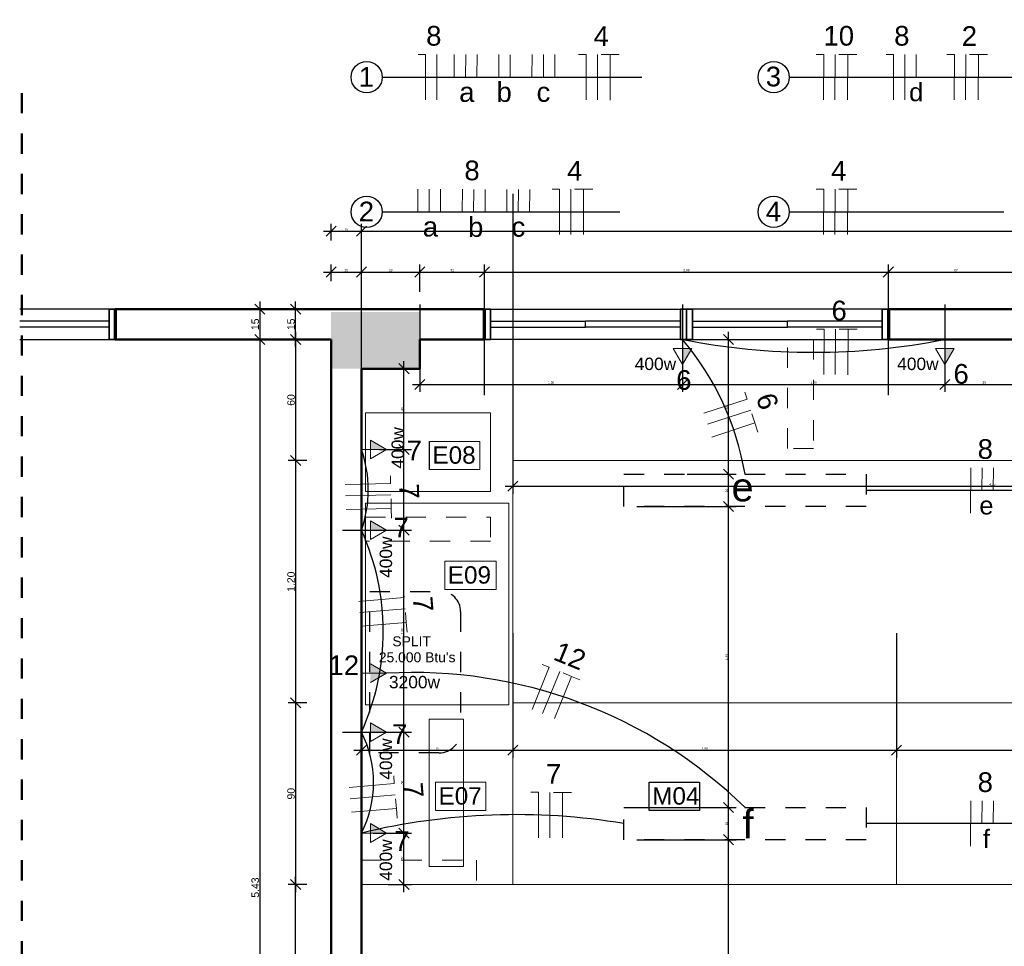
# Model space of a CAD drawing. Header units: metres. Extents: x -69 to 570, y -81 to 66.
# Tile 8 of 33: x -12.18 to -7.31, y -5.54 to -0.95. Entities that reach past the tile are written whole.
import ezdxf

# ---------------------------------------------------------------- set-up
doc = ezdxf.new("R2010")
doc.units = ezdxf.units.M
for name, pattern in [('_Tracejado pequeno', [0.00225, 0.0015, -0.00075]), ('_Traço - 2 pontos', [0.0075, 0.0045, -0.001, 0, -0.001, 0, -0.001]), ('_Traço Ponto', [0.015, 0.01, -0.0025, 0, -0.0025])]:
    doc.linetypes.add(name, pattern=pattern)
for name, color, linetype, lineweight in [('A-ANNO-DIMS', 211, 'Continuous', 9), ('A-ANNO-NOTE', 3, 'Continuous', 9), ('A-DETL', 90, 'Continuous', 25), ('A-GLAZ', 151, 'Continuous', 25), ('A-WALL', 113, 'Continuous', 25), ('A-WALL-PATT', 111, 'Continuous', 25), ('EL-Condutos', 1, 'Continuous', 30), ('EL-Fios', 251, 'Continuous', 20), ('EL-Textos fios', 7, 'Continuous', 20), ('EL-Textos pontos', 5, 'Continuous', 20), ('G-ANNO-TEXT', 231, 'Continuous', 9), ('HACH', 251, 'Continuous', 5)]:
    doc.layers.add(name, color=color, linetype=linetype, lineweight=lineweight)
doc.styles.add('Arial', font='arial.ttf', dxfattribs={"height": 0.049177})
doc.styles.add('Arial_1', font='arial.ttf', dxfattribs={"height": 0.061471})
doc.styles.add('Arial_5', font='arial.ttf', dxfattribs={"height": 0.036882})
doc.styles.add('Arial_6', font='arial.ttf', dxfattribs={"height": 0.086059})
doc.dimstyles.new('Diagonal_-_1_50mm_Arial', dxfattribs={"dimscale": 0.3048, "dimtxt": 0.0375, "dimasz": 0.164042, "dimexe": 0.123031, "dimexo": 0.0625, "dimgap": 0.012303, "dimtad": 1, "dimrnd": 0.001, "dimzin": 0, "dimdsep": 46, "dimtxsty": 'Arial_5', "dimblk1": 'OBLIQUE', "dimblk2": 'OBLIQUE', "dimsah": 1, "dimcen": 0.09, "dimdle": 0.123031, "dimazin": 0, "dimtfac": 1, "dimtdec": 4, "dimtix": 1, "dimtmove": 0, "dimatfit": 3, "dimfxl": 0.246063, "dimfxlon": 1, "dimtvp": 1, "dimtolj": 1, "dimtzin": 0, "dimarcsym": 2})
doc.dimstyles.new('Diagonal_-_1_50mm_Arial_1', dxfattribs={"dimscale": 0.3048, "dimtxt": 0.0375, "dimasz": 0.164042, "dimexe": 0.123031, "dimexo": 0.0625, "dimgap": 0.012303, "dimtad": 1, "dimdec": 1, "dimlfac": 100, "dimrnd": 0.1, "dimdsep": 46, "dimtxsty": 'Arial_5', "dimblk1": 'OBLIQUE', "dimblk2": 'OBLIQUE', "dimsah": 1, "dimcen": 0.09, "dimdle": 0.123031, "dimazin": 0, "dimtfac": 1, "dimtdec": 4, "dimtix": 1, "dimtmove": 0, "dimatfit": 3, "dimfxl": 0.246063, "dimfxlon": 1, "dimtvp": 1, "dimtolj": 1, "dimtzin": 0, "dimarcsym": 2})

# ---------------------------------------------------------------- blocks, each defined once
blk = doc.blocks.new('Simbolos ok - Tomada Média-4435890-PLANTA BAIXA LAYOUT')
at = {"layer": 'A-ANNO-NOTE'}
blk.add_hatch(color=256, dxfattribs=at).paths.add_polyline_path([(0, 0.00178), (-0.00186, 0.00178), (0, 0.005)], flags=0)
for p, q in [((0, 0.005), (-0.00186, 0.00178)), ((0, 0.005), (-0.00186, 0.00178)), ((0, 0.005), (0.00186, 0.00178)), ((0, 0.00178), (0, 0.005)), ((0.00186, 0.00178), (-0.00186, 0.00178)), ((-0.00186, 0.00178), (0, 0.00178)), ((0, 0.00178), (0, 0))]:
    blk.add_line(p, q, dxfattribs=at)
blk = doc.blocks.new('_Oblique')
at = {"color": 0, "linetype": 'ByBlock', "lineweight": -2}
blk.add_line((-0.5, -0.5), (0.5, 0.5), dxfattribs=at)
blk = doc.blocks.new('DIMBLOCK8-PLANTA BAIXA LAYOUT')
at = {"layer": 'A-ANNO-DIMS', "color": 0, "lineweight": -2, "transparency": 16777216}
for p, q in [((-10.8181, -2.4996), (-10.8181, -3.1746)), ((-10.7621, -2.5371), (-10.8556, -2.5371)), ((-10.7621, -3.1371), (-10.8556, -3.1371))]:
    blk.add_line(p, q, dxfattribs=at)
at = {"layer": 'Defpoints', "color": 0, "transparency": 16777216}
for p in [(-10.7431, -2.5371), (-10.8181, -3.1371), (-10.7431, -3.1371)]:
    blk.add_point(p, dxfattribs=at)
at = {"layer": 'A-ANNO-DIMS', "color": 0, "lineweight": -2, "transparency": 16777216, "xscale": 0.05, "yscale": 0.05, "zscale": 0.05}
for p, rotation in [((-10.8181, -2.5371), 90), ((-10.8181, -3.1371), 270)]:
    blk.add_blockref('_Oblique', p, dxfattribs=dict(at, rotation=rotation))
at = {"layer": 'A-ANNO-DIMS', "color": 0, "transparency": 16777216, "insert": (-10.8407, -2.8371), "char_height": 0.03688, "attachment_point": 5, "rotation": 90, "style": 'Arial_5'}
blk.add_mtext('\\A1;60', dxfattribs=at)
blk = doc.blocks.new('DIMBLOCK9-PLANTA BAIXA LAYOUT')
at = {"layer": 'A-ANNO-DIMS', "color": 0, "lineweight": -2, "transparency": 16777216}
for p, q in [((-10.8181, -3.0996), (-10.8181, -4.3746)), ((-10.7621, -3.1371), (-10.8556, -3.1371)), ((-10.7621, -4.3371), (-10.8556, -4.3371))]:
    blk.add_line(p, q, dxfattribs=at)
at = {"layer": 'Defpoints', "color": 0, "transparency": 16777216}
for p in [(-10.7431, -3.1371), (-10.8181, -4.3371), (-10.7431, -4.3371)]:
    blk.add_point(p, dxfattribs=at)
at = {"layer": 'A-ANNO-DIMS', "color": 0, "lineweight": -2, "transparency": 16777216, "xscale": 0.05, "yscale": 0.05, "zscale": 0.05}
for p, rotation in [((-10.8181, -3.1371), 90), ((-10.8181, -4.3371), 270)]:
    blk.add_blockref('_Oblique', p, dxfattribs=dict(at, rotation=rotation))
at = {"layer": 'A-ANNO-DIMS', "color": 0, "transparency": 16777216, "insert": (-10.8407, -3.7371), "char_height": 0.03688, "attachment_point": 5, "rotation": 90, "style": 'Arial_5'}
blk.add_mtext('\\A1;1.20', dxfattribs=at)
blk = doc.blocks.new('DIMBLOCK10-PLANTA BAIXA LAYOUT')
at = {"layer": 'A-ANNO-DIMS', "color": 0, "lineweight": -2, "transparency": 16777216}
for p, q in [((-10.7621, -4.3371), (-10.8556, -4.3371)), ((-10.8181, -4.2996), (-10.8181, -5.2746)), ((-10.7621, -5.2371), (-10.8556, -5.2371))]:
    blk.add_line(p, q, dxfattribs=at)
at = {"layer": 'Defpoints', "color": 0, "transparency": 16777216}
for p in [(-10.7431, -4.3371), (-10.8181, -5.2371), (-10.7431, -5.2371)]:
    blk.add_point(p, dxfattribs=at)
at = {"layer": 'A-ANNO-DIMS', "color": 0, "lineweight": -2, "transparency": 16777216, "xscale": 0.05, "yscale": 0.05, "zscale": 0.05}
for p, rotation in [((-10.8181, -4.3371), 90), ((-10.8181, -5.2371), 270)]:
    blk.add_blockref('_Oblique', p, dxfattribs=dict(at, rotation=rotation))
at = {"layer": 'A-ANNO-DIMS', "color": 0, "transparency": 16777216, "insert": (-10.8407, -4.7871), "char_height": 0.03688, "attachment_point": 5, "rotation": 90, "style": 'Arial_5'}
blk.add_mtext('\\A1;90', dxfattribs=at)
blk = doc.blocks.new('DIMBLOCK16-PLANTA BAIXA LAYOUT')
at = {"layer": 'A-ANNO-DIMS', "color": 0, "lineweight": -2, "transparency": 16777216}
for p, q in [((-10.8638, -2.3871), (-10.7806, -2.3871)), ((-10.8181, -2.5746), (-10.8181, -2.3496)), ((-10.8638, -2.5371), (-10.7806, -2.5371))]:
    blk.add_line(p, q, dxfattribs=at)
at = {"layer": 'Defpoints', "color": 0, "transparency": 16777216}
for p in [(-10.8931, -2.3871), (-10.8181, -2.3871), (-10.8931, -2.5371)]:
    blk.add_point(p, dxfattribs=at)
at = {"layer": 'A-ANNO-DIMS', "color": 0, "lineweight": -2, "transparency": 16777216, "xscale": 0.05, "yscale": 0.05, "zscale": 0.05}
for p, rotation in [((-10.8181, -2.3871), 90), ((-10.8181, -2.5371), 270)]:
    blk.add_blockref('_Oblique', p, dxfattribs=dict(at, rotation=rotation))
at = {"layer": 'A-ANNO-DIMS', "color": 0, "transparency": 16777216, "insert": (-10.8407, -2.4621), "char_height": 0.03688, "attachment_point": 5, "rotation": 90, "style": 'Arial_5'}
blk.add_mtext('\\A1;15', dxfattribs=at)
blk = doc.blocks.new('DIMBLOCK17-PLANTA BAIXA LAYOUT')
at = {"layer": 'A-ANNO-DIMS', "color": 0, "lineweight": -2, "transparency": 16777216}
for p, q in [((-10.8181, -6.4046), (-10.8181, -5.1996)), ((-10.7621, -5.2371), (-10.8556, -5.2371)), ((-10.7621, -6.3671), (-10.8556, -6.3671))]:
    blk.add_line(p, q, dxfattribs=at)
at = {"layer": 'Defpoints', "color": 0, "transparency": 16777216}
for p in [(-10.8181, -5.2371), (-10.7431, -5.2371), (-10.7431, -6.3671)]:
    blk.add_point(p, dxfattribs=at)
at = {"layer": 'A-ANNO-DIMS', "color": 0, "lineweight": -2, "transparency": 16777216, "xscale": 0.05, "yscale": 0.05, "zscale": 0.05}
for p, rotation in [((-10.8181, -5.2371), 90), ((-10.8181, -6.3671), 270)]:
    blk.add_blockref('_Oblique', p, dxfattribs=dict(at, rotation=rotation))
at = {"layer": 'A-ANNO-DIMS', "color": 0, "transparency": 16777216, "insert": (-10.8407, -5.8021), "char_height": 0.03688, "attachment_point": 5, "rotation": 90, "style": 'Arial_5'}
blk.add_mtext('\\A1;1.13', dxfattribs=at)
blk = doc.blocks.new('DIMBLOCK147-PLANTA BAIXA LAYOUT')
at = {"layer": 'A-ANNO-DIMS', "color": 0, "lineweight": -2, "transparency": 16777216}
for p, q in [((-10.9498, -2.3871), (-11.033, -2.3871)), ((-10.9955, -2.3496), (-10.9955, -2.5746)), ((-10.9498, -2.5371), (-11.033, -2.5371))]:
    blk.add_line(p, q, dxfattribs=at)
at = {"layer": 'Defpoints', "color": 0, "transparency": 16777216}
for p in [(-10.9205, -2.3871), (-10.9955, -2.5371), (-10.9205, -2.5371)]:
    blk.add_point(p, dxfattribs=at)
at = {"layer": 'A-ANNO-DIMS', "color": 0, "lineweight": -2, "transparency": 16777216, "xscale": 0.05, "yscale": 0.05, "zscale": 0.05}
for p, rotation in [((-10.9955, -2.3871), 90), ((-10.9955, -2.5371), 270)]:
    blk.add_blockref('_Oblique', p, dxfattribs=dict(at, rotation=rotation))
at = {"layer": 'A-ANNO-DIMS', "color": 0, "transparency": 16777216, "insert": (-11.0181, -2.4621), "char_height": 0.03688, "attachment_point": 5, "rotation": 90, "style": 'Arial_5'}
blk.add_mtext('\\A1;15', dxfattribs=at)
blk = doc.blocks.new('DIMBLOCK148-PLANTA BAIXA LAYOUT')
at = {"layer": 'A-ANNO-DIMS', "color": 0, "lineweight": -2, "transparency": 16777216}
for p, q in [((-10.9955, -2.4996), (-10.9955, -8.0046)), ((-10.9396, -2.5371), (-11.033, -2.5371)), ((-10.9396, -7.9671), (-11.033, -7.9671))]:
    blk.add_line(p, q, dxfattribs=at)
at = {"layer": 'Defpoints', "color": 0, "transparency": 16777216}
for p in [(-10.9205, -2.5371), (-10.9955, -7.9671), (-10.9205, -7.9671)]:
    blk.add_point(p, dxfattribs=at)
at = {"layer": 'A-ANNO-DIMS', "color": 0, "lineweight": -2, "transparency": 16777216, "xscale": 0.05, "yscale": 0.05, "zscale": 0.05}
for p, rotation in [((-10.9955, -2.5371), 90), ((-10.9955, -7.9671), 270)]:
    blk.add_blockref('_Oblique', p, dxfattribs=dict(at, rotation=rotation))
at = {"layer": 'A-ANNO-DIMS', "color": 0, "transparency": 16777216, "insert": (-11.0181, -5.2521), "char_height": 0.03688, "attachment_point": 5, "rotation": 90, "style": 'Arial_5'}
blk.add_mtext('\\A1;5.43', dxfattribs=at)

msp = doc.modelspace()

# ---------------------------------------------------------------- hatches: boundary and pattern name
at = {"layer": 'A-ANNO-NOTE'}
msp.add_hatch(color=256, dxfattribs=at).paths.add_polyline_path([(-10.448, -4.2369), (-10.448, -4.1439), (-10.3674, -4.1904)])
at = {"layer": 'A-WALL-PATT', "lineweight": 50}
msp.add_hatch(color=251, dxfattribs=at).paths.add_polyline_path([(-10.2024, -2.6821), (-10.2024, -2.4021), (-10.6424, -2.4021), (-10.6424, -2.6821), (-10.4924, -2.6821)], flags=0)

# ---------------------------------------------------------------- linework, layer by layer
at = {"layer": 'A-ANNO-NOTE'}
for p, q in [((-10.3674, -4.1904), (-10.448, -4.1439)), ((-10.3674, -4.1904), (-10.448, -4.1439)), ((-10.448, -4.1904), (-10.4924, -4.1904)), ((-10.3674, -4.1904), (-10.448, -4.2369)), ((-10.448, -4.1904), (-10.3674, -4.1904))]:
    msp.add_line(p, q, dxfattribs=at)
at = {"layer": 'A-DETL', "color": 251, "linetype": '_Traço Ponto', "lineweight": 50}
msp.add_line((-12.1743, -1.3171), (-12.1743, -11.1171), dxfattribs=at)
at = {"layer": 'A-DETL', "color": 253, "linetype": '_Tracejado pequeno'}
for p, q in [((-8.3824, -2.5371), (-8.2524, -2.5371)), ((-10.4728, -3.5371), (-10.4728, -3.4171)), ((-10.4924, -5.2371), (-10.4924, -5.1171))]:
    msp.add_line(p, q, dxfattribs=at)
at = {"layer": 'A-DETL', "color": 253}
for p, q in [((-10.1554, -3.1819), (-10.1554, -3.0419)), ((-10.1554, -3.1819), (-10.1554, -3.0419)), ((-9.0674, -4.7304), (-8.8174, -4.7304)), ((-9.0674, -4.8704), (-9.0674, -4.7304)), ((-8.8174, -4.7304), (-8.8174, -4.8704)), ((-8.8174, -4.8704), (-9.0674, -4.8704))]:
    msp.add_line(p, q, dxfattribs=at)
at = {"layer": 'A-DETL', "linetype": '_Traço Ponto', "lineweight": 30}
for p, q in [((-9.1924, -3.2051), (-7.9924, -3.2051)), ((-9.1924, -3.3651), (-9.1924, -3.2051)), ((-7.9924, -3.2051), (-7.9924, -3.3651)), ((-7.9924, -3.3651), (-9.1924, -3.3651)), ((-9.1924, -4.8551), (-7.9924, -4.8551)), ((-9.1924, -5.0151), (-9.1924, -4.8551)), ((-7.9924, -4.8551), (-7.9924, -5.0151)), ((-7.9924, -5.0151), (-9.1924, -5.0151))]:
    msp.add_line(p, q, dxfattribs=at)
at = {"layer": 'A-DETL', "color": 251, "linetype": '_Traço - 2 pontos'}
for p, q in [((-10.451, -4.5849), (-10.451, -3.7849)), ((-10.451, -3.7849), (-10.101, -3.7849)), ((-10.001, -3.8849), (-10.001, -4.4778)), ((-10.1081, -4.5849), (-10.451, -4.5849))]:
    msp.add_line(p, q, dxfattribs=at)
for centre, radius, start, end in [((-10.101, -3.8849), 0.1, 0, 90), ((-10.1081, -4.4778), 0.1071, 270, 0)]:
    msp.add_arc(centre, radius, start, end, dxfattribs=at)
at = {"layer": 'A-GLAZ', "color": 251}
for p, q in [((-11.7424, -2.3871), (-12.1849, -2.3871)), ((-9.8524, -2.3871), (-8.9124, -2.3871)), ((-7.9124, -2.3871), (-8.8524, -2.3871)), ((-11.7424, -2.4471), (-12.1849, -2.4471)), ((-11.7424, -2.4771), (-12.1849, -2.4771)), ((-11.7424, -2.4771), (-11.7424, -2.4471)), ((-9.8524, -2.4771), (-9.8524, -2.4471)), ((-9.8524, -2.4471), (-9.3824, -2.4471)), ((-9.8524, -2.4771), (-9.3824, -2.4771)), ((-8.9124, -2.4771), (-8.9124, -2.4471)), ((-8.8524, -2.4771), (-8.8524, -2.4471)), ((-8.8524, -2.4471), (-8.3824, -2.4471)), ((-8.8524, -2.4771), (-8.3824, -2.4771)), ((-8.3824, -2.4771), (-8.3824, -2.4471)), ((-7.9124, -2.4471), (-8.3824, -2.4471)), ((-8.3824, -2.4771), (-8.3824, -2.4471)), ((-7.9124, -2.4771), (-8.3824, -2.4771)), ((-7.9124, -2.4771), (-7.9124, -2.4471)), ((-12.1849, -2.5371), (-11.7424, -2.5371)), ((-8.9124, -2.5371), (-9.8524, -2.5371)), ((-8.8524, -2.5371), (-7.9124, -2.5371))]:
    msp.add_line(p, q, dxfattribs=at)
at = {"layer": 'A-GLAZ', "color": 251, "lineweight": 35}
for p, q in [((-11.7424, -2.3871), (-11.7424, -2.5371)), ((-11.7124, -2.3871), (-11.7424, -2.3871)), ((-9.8824, -2.3871), (-9.8524, -2.3871)), ((-9.8524, -2.3871), (-9.8524, -2.5371)), ((-8.9124, -2.3871), (-8.8824, -2.3871)), ((-8.9124, -2.5371), (-8.9124, -2.3871)), ((-8.8824, -2.3871), (-8.8824, -2.5371)), ((-8.8524, -2.3871), (-8.8824, -2.3871)), ((-8.8824, -2.3871), (-8.8824, -2.5371)), ((-8.8524, -2.5371), (-8.8524, -2.3871)), ((-7.9124, -2.3871), (-7.9124, -2.5371)), ((-7.8824, -2.3871), (-7.9124, -2.3871)), ((-11.7424, -2.5371), (-11.7124, -2.5371)), ((-9.8524, -2.5371), (-9.8824, -2.5371)), ((-8.8824, -2.5371), (-8.9124, -2.5371)), ((-8.8824, -2.5371), (-8.8524, -2.5371)), ((-7.9124, -2.5371), (-7.8824, -2.5371))]:
    msp.add_line(p, q, dxfattribs=at)
at = {"layer": 'A-GLAZ', "color": 251, "lineweight": 50}
for p, q in [((-11.7124, -2.5371), (-11.7124, -2.3871)), ((-9.8824, -2.5371), (-9.8824, -2.3871)), ((-7.8824, -2.5371), (-7.8824, -2.3871))]:
    msp.add_line(p, q, dxfattribs=at)
at = {"layer": 'A-GLAZ', "color": 253}
for p, q in [((-9.3824, -2.4771), (-9.3824, -2.4471)), ((-9.3824, -2.4771), (-9.3824, -2.4471)), ((-8.9124, -2.4471), (-9.3824, -2.4471)), ((-8.9124, -2.4771), (-9.3824, -2.4771))]:
    msp.add_line(p, q, dxfattribs=at)
at = {"layer": 'A-WALL', "color": 251, "lineweight": 50}
for p, q in [((-9.8824, -2.3871), (-11.7124, -2.3871)), ((-6.4424, -2.3871), (-7.8824, -2.3871)), ((-11.7124, -2.5371), (-10.6424, -2.5371)), ((-10.6424, -2.5371), (-10.6424, -2.6821)), ((-10.2024, -2.5371), (-9.8824, -2.5371)), ((-10.2024, -2.6821), (-10.2024, -2.5371)), ((-7.8824, -2.5371), (-7.2124, -2.5371)), ((-10.6424, -2.6821), (-10.6424, -7.7821)), ((-10.4924, -2.6821), (-10.2024, -2.6821)), ((-10.4924, -7.7821), (-10.4924, -2.6821))]:
    msp.add_line(p, q, dxfattribs=at)
at = {"layer": 'A-WALL', "color": 251, "lineweight": 70}
for p, q in [((-11.7124, -2.3871), (-11.7124, -2.5371)), ((-9.8824, -2.5371), (-9.8824, -2.3871)), ((-7.8824, -2.3871), (-7.8824, -2.5371))]:
    msp.add_line(p, q, dxfattribs=at)
at = {"layer": 'EL-Condutos'}
for p, q in [((-10.3889, -1.2383), (-9.1041, -1.2383)), ((-8.3729, -1.2383), (-7.1966, -1.2383)), ((-10.3889, -1.9052), (-9.2121, -1.9052)), ((-8.3729, -1.9052), (-7.3098, -1.9052)), ((-5.8924, -3.2851), (-7.9924, -3.2851)), ((-5.8924, -4.9351), (-7.9924, -4.9351))]:
    msp.add_line(p, q, dxfattribs=at)
for centre in [(-10.4663, -1.2383), (-8.4503, -1.2383), (-10.4663, -1.9052), (-8.4503, -1.9052)]:
    msp.add_circle(centre, 0.0774, dxfattribs=at)
for centre, radius, start, end in [((-9.956, -3.432), 1.3824, 9.4469, 40.3421), ((-8.2524, 0.7509), 3.3516, 258.8173, 281.1827), ((-11.0576, -3.2821), 0.5995, 340.5132, 19.4868), ((-11.5923, -3.9821), 1.2082, 335.5539, 24.4461), ((-10.2381, -6.5476), 2.3608, 45.8041, 93.1391), ((-10.9813, -4.7321), 0.5491, 332.9182, 27.0818), ((-9.7269, -8.1529), 3.262, 80.5686, 103.5721)]:
    msp.add_arc(centre, radius, start, end, dxfattribs=at)
at = {"layer": 'EL-Fios', "color": 5}
for p, q in [((-10.212, -1.1254), (-10.1745, -1.1256)), ((-10.1755, -1.3506), (-10.1745, -1.1256)), ((-10.1192, -1.3508), (-10.1183, -1.1258)), ((-10.0326, -1.2383), (-10.0321, -1.1261)), ((-9.9763, -1.2386), (-9.9759, -1.1263)), ((-9.9201, -1.2388), (-9.9196, -1.1265)), ((-9.8121, -1.239), (-9.8117, -1.1267)), ((-9.7559, -1.2392), (-9.7554, -1.127)), ((-9.6474, -1.2383), (-9.6469, -1.1261)), ((-9.5911, -1.2383), (-9.5907, -1.1261)), ((-9.5349, -1.2383), (-9.5344, -1.1261)), ((-9.4163, -1.1257), (-9.3788, -1.1258)), ((-9.3797, -1.3508), (-9.3788, -1.1258)), ((-9.3235, -1.3511), (-9.3226, -1.1261)), ((-9.3043, -1.1261), (-9.2596, -1.1263)), ((-9.2606, -1.3513), (-9.2596, -1.1263)), ((-9.2596, -1.1263), (-9.215, -1.1265)), ((-8.2399, -1.1253), (-8.2024, -1.1255)), ((-8.2034, -1.3505), (-8.2024, -1.1255)), ((-8.1471, -1.3507), (-8.1462, -1.1257)), ((-8.1279, -1.1258), (-8.0833, -1.126)), ((-8.0842, -1.351), (-8.0833, -1.126)), ((-8.0833, -1.126), (-8.0387, -1.1261)), ((-7.8939, -1.1254), (-7.8564, -1.1256)), ((-7.8574, -1.3506), (-7.8564, -1.1256)), ((-7.8011, -1.3508), (-7.8002, -1.1258)), ((-7.7444, -1.2383), (-7.744, -1.1261)), ((-7.5929, -1.1253), (-7.5554, -1.1255)), ((-7.5564, -1.3505), (-7.5554, -1.1255)), ((-7.5001, -1.3507), (-7.4992, -1.1257)), ((-7.4809, -1.1258), (-7.4363, -1.126)), ((-7.4372, -1.351), (-7.4363, -1.126)), ((-7.4363, -1.126), (-7.3916, -1.1261)), ((-10.2131, -1.9052), (-10.2126, -1.7929)), ((-10.1568, -1.9054), (-10.1564, -1.7932)), ((-10.1006, -1.9057), (-10.1001, -1.7934)), ((-9.9926, -1.9059), (-9.9922, -1.7936)), ((-9.9364, -1.9061), (-9.9359, -1.7938)), ((-9.8801, -1.9061), (-9.8797, -1.7938)), ((-9.7716, -1.9061), (-9.7712, -1.7938)), ((-9.7154, -1.9061), (-9.7149, -1.7938)), ((-9.6592, -1.9061), (-9.6587, -1.7938)), ((-9.5481, -1.7925), (-9.5106, -1.7927)), ((-9.5116, -2.0177), (-9.5106, -1.7927)), ((-9.4553, -2.0179), (-9.4544, -1.7929)), ((-9.4361, -1.793), (-9.3915, -1.7932)), ((-9.3924, -2.0182), (-9.3915, -1.7932)), ((-9.3915, -1.7932), (-9.3468, -1.7933)), ((-8.2399, -1.7922), (-8.2024, -1.7924)), ((-8.2034, -2.0174), (-8.2024, -1.7924)), ((-8.1471, -2.0176), (-8.1462, -1.7926)), ((-8.1279, -1.7927), (-8.0833, -1.7928)), ((-8.0842, -2.0178), (-8.0833, -1.7928)), ((-8.0833, -1.7928), (-8.0387, -1.793)), ((-8.2381, -2.4861), (-8.2006, -2.4863)), ((-8.1261, -2.4865), (-8.0815, -2.4867)), ((-8.0824, -2.7117), (-8.0815, -2.4867)), ((-8.0815, -2.4867), (-8.0369, -2.4869)), ((-8.5931, -2.798), (-8.5815, -2.8337)), ((-8.7956, -2.903), (-8.5815, -2.8337)), ((-8.7782, -2.9565), (-8.5642, -2.8871)), ((-8.5582, -2.9053), (-8.5434, -2.951)), ((-8.7562, -3.0205), (-8.5434, -2.951)), ((-8.5434, -2.951), (-8.5286, -2.9968)), ((-10.3486, -3.2131), (-10.3477, -3.2507)), ((-7.4754, -3.3976), (-7.4744, -3.1726)), ((-7.4187, -3.2851), (-7.4182, -3.1728)), ((-7.3624, -3.2853), (-7.362, -3.173)), ((-10.5726, -3.2564), (-10.3477, -3.2507)), ((-10.5711, -3.3126), (-10.3462, -3.3068)), ((-10.3457, -3.3259), (-10.3445, -3.374)), ((-10.5681, -3.3802), (-10.3444, -3.374)), ((-10.3444, -3.374), (-10.3432, -3.4221)), ((-10.2841, -3.7781), (-10.281, -3.8155)), ((-10.5051, -3.8345), (-10.281, -3.8155)), ((-10.5004, -3.8905), (-10.2762, -3.8715)), ((-10.2745, -3.8905), (-10.2705, -3.9385)), ((-10.4934, -3.9578), (-10.2705, -3.9385)), ((-10.2705, -3.9385), (-10.2664, -3.9864)), ((-9.6471, -4.3694), (-9.5621, -4.1611)), ((-9.5969, -4.1469), (-9.5621, -4.1611)), ((-9.595, -4.3906), (-9.5101, -4.1822)), ((-9.4931, -4.1892), (-9.4518, -4.206)), ((-9.5367, -4.4143), (-9.4518, -4.206)), ((-9.4518, -4.206), (-9.4104, -4.2228)), ((-10.3325, -4.6995), (-10.3294, -4.7369)), ((-10.5535, -4.7558), (-10.3294, -4.7369)), ((-10.5488, -4.8119), (-10.3246, -4.7929)), ((-10.3229, -4.8119), (-10.3189, -4.8598)), ((-9.6525, -4.7802), (-9.6149, -4.7804)), ((-9.6159, -5.0054), (-9.6149, -4.7804)), ((-9.5597, -5.0056), (-9.5588, -4.7806)), ((-9.5405, -4.7807), (-9.4958, -4.7808)), ((-9.4967, -5.0058), (-9.4958, -4.7808)), ((-9.4958, -4.7808), (-9.4512, -4.781)), ((-7.4754, -5.0476), (-7.4744, -4.8226)), ((-7.4187, -4.9351), (-7.4182, -4.8228)), ((-7.3624, -4.9353), (-7.362, -4.823)), ((-10.5418, -4.8792), (-10.3189, -4.8598)), ((-10.3189, -4.8598), (-10.3148, -4.9077))]:
    msp.add_line(p, q, dxfattribs=at)
at = {"layer": 'EL-Fios', "color": 251}
for p, q in [((-8.2016, -2.7112), (-8.2006, -2.4863)), ((-8.1453, -2.7115), (-8.1444, -2.4865))]:
    msp.add_line(p, q, dxfattribs=at)
at = {"layer": 'HACH', "color": 251, "linetype": '_Tracejado pequeno'}
for p, q in [((-8.3824, -3.0771), (-8.3824, -2.5371)), ((-8.2524, -2.5371), (-8.2524, -3.0771)), ((-8.2524, -3.0771), (-8.3824, -3.0771))]:
    msp.add_line(p, q, dxfattribs=at)
at = {"layer": 'HACH', "color": 253}
for p, q in [((-9.8528, -2.9002), (-10.4728, -2.9002)), ((-10.4728, -2.9002), (-10.4728, -3.2902)), ((-10.4728, -3.2902), (-10.4728, -2.9002)), ((-10.4728, -2.9002), (-9.8528, -2.9002)), ((-9.8528, -3.2902), (-9.8528, -2.9002)), ((-9.8528, -2.9002), (-9.8528, -3.2902)), ((-10.1554, -3.0419), (-9.9054, -3.0419)), ((-10.1554, -3.0419), (-9.9054, -3.0419)), ((-9.9054, -3.0419), (-9.9054, -3.1819)), ((-9.9054, -3.0419), (-9.9054, -3.1819)), ((-9.7424, -5.2371), (-9.7424, -3.1371)), ((-9.7424, -3.1371), (-4.9924, -3.1371)), ((-9.9054, -3.1819), (-10.1554, -3.1819)), ((-9.9054, -3.1819), (-10.1554, -3.1819)), ((-10.4728, -3.2902), (-9.8528, -3.2902)), ((-9.8528, -3.2902), (-10.4728, -3.2902)), ((-9.7628, -3.3474), (-10.4728, -3.3474)), ((-10.4728, -3.3474), (-10.4728, -4.3474)), ((-10.4728, -4.3474), (-10.4728, -3.3474)), ((-10.4728, -3.3474), (-9.7628, -3.3474)), ((-9.7628, -4.3474), (-9.7628, -3.3474)), ((-9.7628, -3.3474), (-9.7628, -4.3474)), ((-10.0793, -3.6356), (-9.8293, -3.6356)), ((-10.0793, -3.7756), (-10.0793, -3.6356)), ((-10.0793, -3.6356), (-9.8242, -3.6356)), ((-10.0793, -3.7756), (-10.0793, -3.6356)), ((-9.8242, -3.6356), (-9.8242, -3.7756)), ((-9.8242, -3.7756), (-10.0793, -3.7756)), ((-7.8424, -4.3371), (-9.7424, -4.3371)), ((-5.9424, -4.3371), (-7.8424, -4.3371)), ((-7.8424, -4.3371), (-7.8424, -5.2371)), ((-7.8424, -5.2371), (-7.8424, -4.3371)), ((-10.4728, -4.3474), (-9.7628, -4.3474)), ((-9.7628, -4.3474), (-10.4728, -4.3474)), ((-10.1565, -5.1474), (-10.1565, -4.4174)), ((-10.1565, -4.4174), (-9.9865, -4.4174)), ((-9.9865, -5.1474), (-9.9865, -4.4174)), ((-9.9865, -4.4174), (-9.9865, -5.1474)), ((-10.1253, -4.7302), (-9.8753, -4.7302)), ((-10.1253, -4.7302), (-9.8753, -4.7302)), ((-10.1253, -4.7302), (-10.1253, -4.8702)), ((-9.8753, -4.7302), (-9.8753, -4.8702)), ((-9.8753, -4.8702), (-10.1253, -4.8702)), ((-9.8753, -4.8702), (-10.1253, -4.8702)), ((-10.1565, -5.1474), (-9.9865, -5.1474)), ((-9.9865, -5.1474), (-10.1565, -5.1474)), ((-10.4924, -5.2371), (-9.7424, -5.2371)), ((-9.7424, -5.2371), (-7.8424, -5.2371)), ((-7.8424, -5.2371), (-5.9424, -5.2371))]:
    msp.add_line(p, q, dxfattribs=at)
at = {"layer": 'HACH', "color": 253, "linetype": '_Tracejado pequeno'}
for p, q in [((-10.4728, -3.4171), (-9.8528, -3.4171)), ((-9.8528, -3.4171), (-9.8528, -3.5371)), ((-9.8528, -3.5371), (-10.4728, -3.5371)), ((-10.4924, -5.1171), (-9.9224, -5.1171)), ((-9.9224, -5.1171), (-9.9224, -5.2371)), ((-9.9224, -5.2371), (-10.4924, -5.2371))]:
    msp.add_line(p, q, dxfattribs=at)

# ---------------------------------------------------------------- block references
at = {"layer": 'A-ANNO-NOTE', "xscale": 25, "yscale": 25, "zscale": 25}
for p, rotation in [((-8.9024, -2.5371), 180), ((-7.6024, -2.5371), 180), ((-10.4924, -3.0821), 269.9999999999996), ((-10.4924, -3.4821), 269.9999999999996), ((-10.4924, -4.4821), 269.9999999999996), ((-10.4924, -4.9821), 269.9999999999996)]:
    msp.add_blockref('Simbolos ok - Tomada Média-4435890-PLANTA BAIXA LAYOUT', p, dxfattribs=dict(at, rotation=rotation))

# ---------------------------------------------------------------- texts
at = {"layer": 'A-ANNO-NOTE', "char_height": 0.06147, "width": 0.24225, "attachment_point": 2, "line_spacing_factor": 0.938532, "style": 'Arial_1'}
for s, insert in [('400w', (-9.0359, -2.6274)), ('400w', (-7.7359, -2.6274)), ('3200w', (-10.2293, -4.2037))]:
    msp.add_mtext(s, dxfattribs=dict(at, insert=insert))
at = {"layer": 'A-ANNO-NOTE', "char_height": 0.06147, "width": 0.24225, "attachment_point": 2, "rotation": 90, "line_spacing_factor": 0.938532, "style": 'Arial_1'}
for insert in [(-10.3432, -3.0742), (-10.402, -3.6156), (-10.402, -4.6156), (-10.402, -5.1156)]:
    msp.add_mtext('400w', dxfattribs=dict(at, insert=insert))
at = {"layer": 'EL-Textos fios', "color": 5, "attachment_point": 8, "line_spacing_factor": 0.798, "style": 'Arial'}
for s, insert, char_height, width, rotation in [('8', (-10.1339, -1.0833), 0.0975, 0.117, 359.7588), ('4', (-9.3044, -1.0836), 0.0975, 0.117, 359.7588), ('10', (-8.1281, -1.0832), 0.0975, 0.117, 359.7588), ('8', (-7.8158, -1.0833), 0.0975, 0.117, 359.7588), ('2', (-7.481, -1.0832), 0.0975, 0.117, 359.7588), ('1', (-10.4678, -1.2852), 0.0975, 0.117, 359.7588), ('3', (-8.4518, -1.2852), 0.0975, 0.117, 359.7588), ('a', (-9.9702, -1.3619), 0.0975, 0.117, 359.7588), ('b', (-9.7853, -1.3619), 0.0975, 0.117, 359.7588), ('c', (-9.5909, -1.3619), 0.0975, 0.117, 359.7588), ('d', (-7.7447, -1.3586), 0.09, 0.324, 359.7588), ('8', (-9.9446, -1.7502), 0.0975, 0.117, 359.7588), ('4', (-9.4362, -1.7504), 0.0975, 0.117, 359.7588), ('4', (-8.1281, -1.7501), 0.0975, 0.117, 359.7588), ('2', (-10.4678, -1.9521), 0.0975, 0.117, 359.7588), ('4', (-8.4518, -1.9521), 0.0975, 0.117, 359.7588), ('b', (-9.9263, -2.0307), 0.0975, 0.117, 359.7588), ('a', (-10.1507, -2.0288), 0.0975, 0.117, 359.7588), ('c', (-9.7151, -2.0297), 0.0975, 0.117, 359.7588), ('6', (-8.1263, -2.444), 0.0975, 0.117, 359.7588), ('6', (-8.5287, -2.859), 0.0975, 0.117, 287.9559), ('8', (-7.4024, -3.1301), 0.0975, 0.117, 359.7588), ('7', (-10.3042, -3.29), 0.0975, 0.117, 271.4649), ('e', (-7.3968, -3.4054), 0.09, 0.324, 359.7588), ('7', (-10.2353, -3.8522), 0.0975, 0.117, 274.84), ('12', (-9.4774, -4.1496), 0.0975, 0.117, 337.8253), ('7', (-9.5406, -4.7381), 0.0975, 0.117, 359.7588), ('8', (-7.4024, -4.7801), 0.0975, 0.117, 359.7588), ('7', (-10.2837, -4.7735), 0.0975, 0.117, 274.84), ('f', (-7.3968, -5.0554), 0.09, 0.324, 359.7588)]:
    msp.add_mtext(s, dxfattribs=dict(at, insert=insert, char_height=char_height, width=width, rotation=rotation))
at = {"layer": 'EL-Textos fios', "color": 3, "char_height": 0.0975, "width": 0.117, "attachment_point": 8, "rotation": 359.7588, "line_spacing_factor": 0.798, "style": 'Arial'}
for s, insert in [('6', (-7.522, -2.7577)), ('6', (-8.8954, -2.788)), ('7', (-10.2308, -3.1354)), ('7', (-10.2961, -3.5178)), ('12', (-10.5796, -4.1998)), ('7', (-10.3029, -4.5411)), ('7', (-10.2919, -5.0703))]:
    msp.add_mtext(s, dxfattribs=dict(at, insert=insert))
at = {"layer": 'EL-Textos pontos', "color": 3, "char_height": 0.1412, "width": 0.16944, "attachment_point": 9, "line_spacing_factor": 0.798, "style": 'Arial'}
for s, insert in [('e', (-8.5496, -3.3412)), ('f', (-8.5496, -5.0076))]:
    msp.add_mtext(s, dxfattribs=dict(at, insert=insert))
at = {"layer": 'G-ANNO-TEXT', "color": 251, "style": 'Arial'}
for s, height, p in [('SPLIT', 0.04918, (-10.339, -4.0569)), ("25.000 Btu's", 0.049177, (-10.406, -4.1362))]:
    msp.add_text(s, height=height, dxfattribs=at).set_placement(p)
at = {"layer": 'G-ANNO-TEXT', "color": 253, "style": 'Arial_6'}
msp.add_text('M04', height=0.08606, dxfattribs=at).set_placement((-9.0518, -4.8413))
at = {"layer": 'HACH', "color": 253, "style": 'Arial_6'}
for s, p in [('E08', (-10.1404, -3.1528)), ('E09', (-10.0643, -3.7466)), ('E07', (-10.1103, -4.8412))]:
    msp.add_text(s, height=0.08606, dxfattribs=at).set_placement(p)

# ---------------------------------------------------------------- dimensions: what is measured, and where the dimension line sits
at = {"layer": 'A-ANNO-DIMS'}
for base, p1, p2, dimstyle, override in [((-10.4924, -2.0013), (-10.6424, -2.0763), (-10.4924, -2.0763), 'Diagonal_-_1_50mm_Arial_1', {"dimpost": '<>', "dimfxl": 0.15}), ((-3.3924, -2.0013), (-10.4924, -2.0763), (-3.3924, -1.9263), 'Diagonal_-_1_50mm_Arial', {"dimpost": '<>', "dimfxl": 7.101584}), ((-10.4924, -2.2033), (-10.6424, -2.2783), (-10.4924, -2.2783), 'Diagonal_-_1_50mm_Arial_1', {"dimpost": '<>', "dimfxl": 0.15}), ((-10.2024, -2.2033), (-10.4924, -2.2783), (-10.2024, -2.2783), 'Diagonal_-_1_50mm_Arial_1', {"dimpost": '<>', "dimfxl": 0.29}), ((-9.8824, -2.2033), (-10.2024, -2.2783), (-9.8824, -2.2783), 'Diagonal_-_1_50mm_Arial_1', {"dimpost": '<>', "dimfxl": 0.32}), ((-7.8824, -2.2033), (-9.8824, -2.2783), (-7.8824, -2.2783), 'Diagonal_-_1_50mm_Arial', {"dimpost": '<>', "dimfxl": 2}), ((-7.2124, -2.2033), (-7.8824, -2.2783), (-7.2124, -2.2783), 'Diagonal_-_1_50mm_Arial_1', {"dimpost": '<>', "dimfxl": 0.67}), ((-8.9024, -2.76), (-10.2024, -2.685), (-8.9024, -2.685), 'Diagonal_-_1_50mm_Arial', {"dimpost": '<>', "dimfxl": 1.3}), ((-7.6024, -2.76), (-8.9024, -2.685), (-7.6024, -2.685), 'Diagonal_-_1_50mm_Arial', {"dimpost": '<>', "dimfxl": 1.3}), ((-7.2124, -2.76), (-7.6024, -2.685), (-7.2124, -2.685), 'Diagonal_-_1_50mm_Arial_1', {"dimpost": '<>', "dimfxl": 0.39}), ((-4.9924, -3.2645), (-9.7424, -3.1895), (-4.9924, -3.1895), 'Diagonal_-_1_50mm_Arial', {"dimpost": '<>', "dimfxl": 4.75}), ((-9.7424, -4.572), (-10.4924, -4.497), (-9.7424, -4.497), 'Diagonal_-_1_50mm_Arial_1', {"dimpost": '<>', "dimfxl": 0.75}), ((-7.8424, -4.572), (-9.7424, -4.497), (-7.8424, -4.497), 'Diagonal_-_1_50mm_Arial', {"dimpost": '<>', "dimfxl": 1.9}), ((-5.9424, -4.572), (-7.8424, -4.497), (-5.9424, -4.497), 'Diagonal_-_1_50mm_Arial', {"dimpost": '<>', "dimfxl": 1.9})]:
    msp.add_linear_dim(base=base, p1=p1, p2=p2, dimstyle=dimstyle, override=override, dxfattribs=at).render()
for base, p1, p2, dimstyle, override, picture, middle in [((-10.9955, -2.5371), (-10.9205, -2.3871), (-10.9205, -2.5371), 'Diagonal_-_1_50mm_Arial_1', {"dimpost": '<>', "dimfxl": 0.15}, 'DIMBLOCK147-PLANTA BAIXA LAYOUT', (-11.0181, -2.4621)), ((-10.8181, -2.3871), (-10.8931, -2.5371), (-10.8931, -2.3871), 'Diagonal_-_1_50mm_Arial_1', {"dimpost": '<>', "dimfxl": 0.15}, 'DIMBLOCK16-PLANTA BAIXA LAYOUT', (-10.8407, -2.4621)), ((-10.9955, -7.9671), (-10.9205, -2.5371), (-10.9205, -7.9671), 'Diagonal_-_1_50mm_Arial', {"dimpost": '<>', "dimfxl": 5.43}, 'DIMBLOCK148-PLANTA BAIXA LAYOUT', (-11.0181, -5.2521)), ((-10.8181, -3.1371), (-10.7431, -2.5371), (-10.7431, -3.1371), 'Diagonal_-_1_50mm_Arial_1', {"dimpost": '<>', "dimfxl": 0.6}, 'DIMBLOCK8-PLANTA BAIXA LAYOUT', (-10.8407, -2.8371)), ((-10.8181, -4.3371), (-10.7431, -3.1371), (-10.7431, -4.3371), 'Diagonal_-_1_50mm_Arial', {"dimpost": '<>', "dimfxl": 1.2}, 'DIMBLOCK9-PLANTA BAIXA LAYOUT', (-10.8407, -3.7371)), ((-10.8181, -5.2371), (-10.7431, -4.3371), (-10.7431, -5.2371), 'Diagonal_-_1_50mm_Arial_1', {"dimpost": '<>', "dimfxl": 0.9}, 'DIMBLOCK10-PLANTA BAIXA LAYOUT', (-10.8407, -4.7871)), ((-10.8181, -5.2371), (-10.7431, -6.3671), (-10.7431, -5.2371), 'Diagonal_-_1_50mm_Arial', {"dimpost": '<>', "dimfxl": 1.13}, 'DIMBLOCK17-PLANTA BAIXA LAYOUT', (-10.8407, -5.8021))]:
    dim = msp.add_linear_dim(base=base, p1=p1, p2=p2, angle=90, dimstyle=dimstyle, override=override, dxfattribs=at)
    dim.commit()
    dim.dimension.update_dxf_attribs({"geometry": picture, "text_midpoint": middle})
for base, p1, p2, text, override in [((-8.6744, -2.5371), (-8.7494, -3.2051), (-8.7494, -2.5371), '\\A1;66\\Q;{\\A1;{\\H0.5x;\\S8^ ;}}', {"dimpost": '<>', "dimfxl": 0.668004}), ((-10.2814, -4.9821), (-10.3564, -5.2371), (-10.3564, -4.9821), '\\A1;25\\Q;{\\A1;{\\H0.5x;\\S5^ ;}}', {"dimpost": '<>', "dimfxl": 0.255})]:
    msp.add_linear_dim(base=base, p1=p1, p2=p2, angle=90, text=text, dimstyle='Diagonal_-_1_50mm_Arial_1', override=override, dxfattribs=at).render()
for base, p1, p2, dimstyle, override in [((-10.2814, -2.6821), (-10.3564, -3.0821), (-10.3564, -2.6821), 'Diagonal_-_1_50mm_Arial_1', {"dimpost": '<>', "dimfxl": 0.4}), ((-10.2814, -3.0821), (-10.3564, -3.4821), (-10.3564, -3.0821), 'Diagonal_-_1_50mm_Arial_1', {"dimpost": '<>', "dimfxl": 0.4}), ((-8.6744, -3.2051), (-8.7494, -3.3651), (-8.7494, -3.2051), 'Diagonal_-_1_50mm_Arial_1', {"dimpost": '<>', "dimfxl": 0.16}), ((-8.6744, -3.3651), (-8.7494, -4.8551), (-8.7494, -3.3651), 'Diagonal_-_1_50mm_Arial', {"dimpost": '<>', "dimfxl": 1.49}), ((-10.2814, -3.4821), (-10.3564, -4.4821), (-10.3564, -3.4821), 'Diagonal_-_1_50mm_Arial', {"dimpost": '<>', "dimfxl": 1}), ((-10.2814, -4.4821), (-10.3564, -4.9821), (-10.3564, -4.4821), 'Diagonal_-_1_50mm_Arial_1', {"dimpost": '<>', "dimfxl": 0.5}), ((-8.6744, -4.8551), (-8.7494, -5.0151), (-8.7494, -4.8551), 'Diagonal_-_1_50mm_Arial_1', {"dimpost": '<>', "dimfxl": 0.16}), ((-8.6744, -5.0151), (-8.7494, -6.5051), (-8.7494, -5.0151), 'Diagonal_-_1_50mm_Arial', {"dimpost": '<>', "dimfxl": 1.49})]:
    msp.add_linear_dim(base=base, p1=p1, p2=p2, angle=90, dimstyle=dimstyle, override=override, dxfattribs=at).render()

doc.saveas('drawing.dxf')
